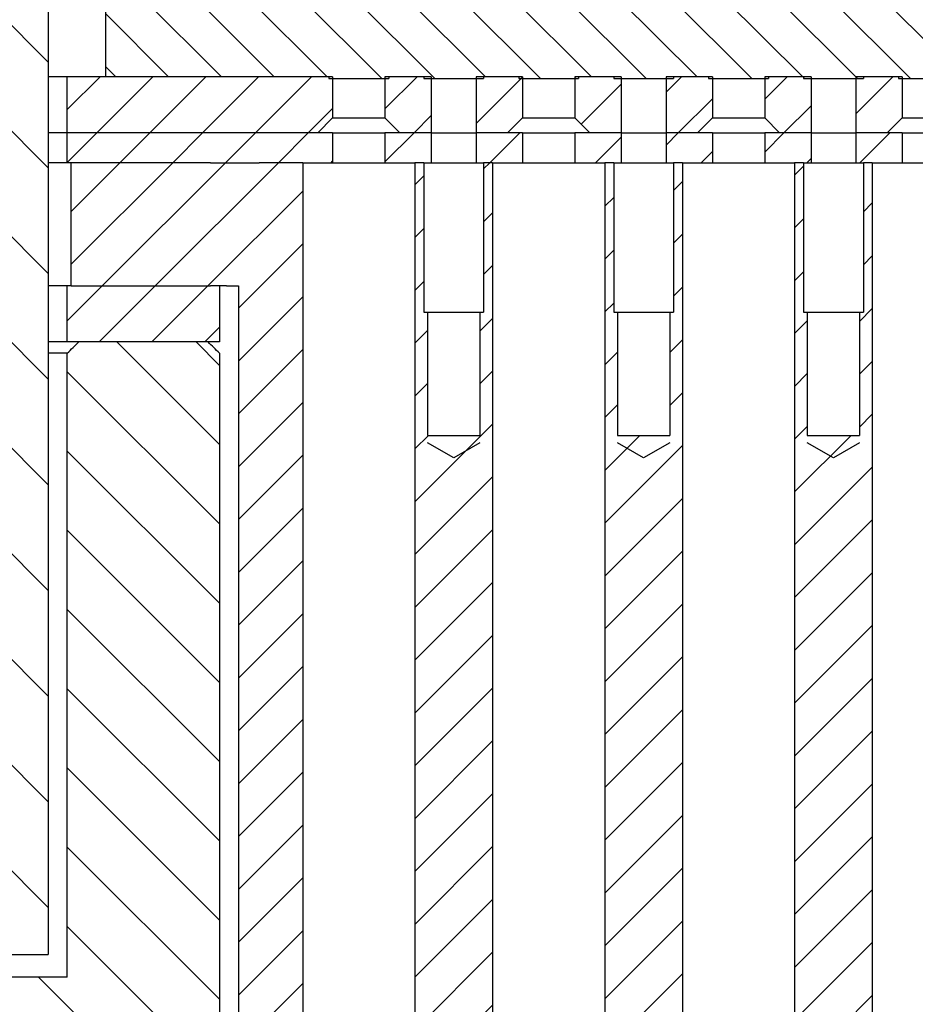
# Model space of a CAD drawing. Extents: x -1763 to 4575, y -3429 to 1051.
# Tile 133 of 193: x 3232 to 3256, y -2489 to -2462. Entities that reach past the tile are written whole.
import ezdxf

# ---------------------------------------------------------------- set-up
doc = ezdxf.new("R2010")
doc.units = 0
doc.linetypes.add('DASHED', pattern=[15, 7, -8])
doc.layers.get('0').update_dxf_attribs({"linetype": 'CONTINUOUS'})
doc.layers.add('1', color=7, linetype='CONTINUOUS')
pattern_1 = [(135, (0, 0), (-1.4142136, -1.4142136), [])]
pattern_2 = [(225, (0, 0), (0.70710678, -0.70710678), [])]

# ---------------------------------------------------------------- blocks, each defined once
blk = doc.blocks.new('Z-STACK', base_point=(-660.966, -2613.082))
at = {"linetype": 'CONTINUOUS'}
h = blk.add_hatch(dxfattribs=at)
h.set_pattern_fill('USER', color=4, scale=2, angle=135, pattern_type=0)
h.set_pattern_definition(pattern_1)
edge = h.paths.add_edge_path()
edge.add_line((3220.446, -2487.268), (3232.712, -2487.268))
edge.add_line((3232.712, -2487.268), (3232.712, -2459.268))
edge.add_spline(control_points=[(3232.712, -2459.268), (3232.627, -2459.185), (3232.457, -2459.018), (3232.287, -2458.852), (3232.202, -2458.768)], knot_values=[0, 0, 0, 0, 0.35694, 0.71388, 0.71388, 0.71388, 0.71388], degree=3, periodic=0)
edge.add_line((3232.202, -2458.768), (3220.959, -2458.768))
edge.add_spline(control_points=[(3220.959, -2458.768), (3220.873, -2458.852), (3220.703, -2459.019), (3220.532, -2459.185), (3220.446, -2459.268)], knot_values=[0, 0, 0, 0, 0.358121, 0.716243, 0.716243, 0.716243, 0.716243], degree=3, periodic=0)
edge.add_line((3220.446, -2459.268), (3220.446, -2487.268))
h = blk.add_hatch(dxfattribs=at)
h.set_pattern_fill('USER', color=3, angle=135, pattern_type=0)
h.set_pattern_definition([(135, (0, 0), (-0.70710678, -0.70710678), [])])
h.paths.add_polyline_path([(3262.982, -2463.768), (3262.459, -2463.768), (3262.263, -2463.768), (3262.261, -2463.768), (3262.141, -2463.768), (3262.141, -2463.818), (3260.541, -2463.818), (3260.541, -2463.768), (3260.467, -2463.768), (3259.601, -2463.768), (3259.601, -2463.818), (3258.001, -2463.818), (3258.001, -2463.768), (3257.07, -2463.768), (3257.061, -2463.768), (3257.061, -2463.818), (3255.461, -2463.818), (3255.461, -2463.768), (3255.274, -2463.768), (3255.078, -2463.768), (3254.521, -2463.768), (3254.521, -2463.818), (3252.921, -2463.818), (3252.921, -2463.768), (3251.981, -2463.768), (3251.981, -2463.818), (3250.381, -2463.818), (3250.381, -2463.768), (3249.886, -2463.768), (3249.69, -2463.768), (3249.441, -2463.768), (3249.441, -2463.818), (3247.841, -2463.818), (3247.841, -2463.768), (3246.901, -2463.768), (3246.901, -2463.818), (3245.301, -2463.818), (3245.301, -2463.768), (3245.066, -2463.768), (3244.684, -2463.768), (3244.498, -2463.768), (3244.361, -2463.768), (3244.361, -2463.818), (3242.761, -2463.818), (3242.761, -2463.768), (3242.702, -2463.768), (3242.506, -2463.768), (3242.237, -2463.768), (3241.855, -2463.768), (3241.821, -2463.768), (3241.821, -2463.818), (3240.221, -2463.818), (3240.221, -2463.768), (3239.874, -2463.768), (3239.492, -2463.768), (3239.281, -2463.768), (3239.11, -2463.768), (3238.914, -2463.768), (3238.645, -2463.768), (3238.285, -2463.768), (3238.263, -2463.768), (3237.882, -2463.768), (3237.681, -2463.768), (3237.5, -2463.768), (3237.407, -2463.768), (3237.314, -2463.768), (3237.118, -2463.768), (3237.053, -2463.768), (3237.045, -2463.768), (3236.741, -2463.768), (3236.663, -2463.768), (3236.282, -2463.768), (3235.9, -2463.768), (3235.78, -2463.768), (3235.518, -2463.768), (3235.322, -2463.768), (3235.141, -2463.768), (3235.053, -2463.768), (3234.671, -2463.768), (3234.24, -2463.768), (3234.24, -2460.268), (3234.494, -2460.268), (3235.311, -2460.268), (3236.661, -2460.268), (3237.561, -2460.268), (3240.911, -2460.268), (3249.311, -2460.268), (3253.561, -2460.268), (3255.451, -2460.268), (3255.451, -2460.218), (3293.291, -2460.218), (3293.291, -2460.268), (3293.291, -2463.768), (3292.621, -2463.768), (3292.368, -2463.768), (3291.021, -2463.768), (3290.081, -2463.768), (3290.081, -2463.818), (3288.481, -2463.818), (3288.481, -2463.768), (3287.541, -2463.768), (3287.541, -2463.818), (3285.941, -2463.818), (3285.941, -2463.768), (3285.001, -2463.768), (3285.001, -2463.818), (3283.401, -2463.818), (3283.401, -2463.768), (3282.461, -2463.768), (3282.461, -2463.818), (3282.161, -2463.818), (3281.161, -2463.818), (3280.861, -2463.818), (3280.861, -2463.768), (3279.921, -2463.768), (3279.921, -2463.818), (3279.621, -2463.818), (3278.621, -2463.818), (3278.321, -2463.818), (3278.321, -2463.768), (3277.381, -2463.768), (3277.381, -2463.818), (3277.081, -2463.818), (3276.081, -2463.818), (3275.781, -2463.818), (3275.781, -2463.768), (3274.841, -2463.768), (3274.841, -2463.818), (3273.241, -2463.818), (3273.241, -2463.768), (3272.301, -2463.768), (3272.301, -2463.818), (3270.701, -2463.818), (3270.701, -2463.768), (3269.761, -2463.768), (3269.761, -2463.818), (3268.161, -2463.818), (3268.161, -2463.768), (3267.221, -2463.768), (3267.221, -2463.818), (3265.621, -2463.818), (3265.621, -2463.768), (3265.332, -2463.768), (3264.877, -2463.768), (3264.681, -2463.768), (3264.681, -2463.818), (3263.081, -2463.818), (3263.081, -2463.768)])
h = blk.add_hatch(dxfattribs=at)
h.set_pattern_fill('USER', color=1, angle=225, pattern_type=0)
h.set_pattern_definition(pattern_2)
h.paths.add_polyline_path([(3240.321, -2464.868), (3239.921, -2465.268), (3239.642, -2465.268), (3239.392, -2465.268), (3238.285, -2465.268), (3237.6, -2465.268), (3237.407, -2465.268), (3237.35, -2465.268), (3237.053, -2465.268), (3236.7, -2465.268), (3236.05, -2465.268), (3235.8, -2465.268), (3234.008, -2465.268), (3233.758, -2465.268), (3233.221, -2465.268), (3233.221, -2463.768), (3233.453, -2463.768), (3233.526, -2463.768), (3233.608, -2463.768), (3233.722, -2463.768), (3233.908, -2463.768), (3234.24, -2463.768), (3234.671, -2463.768), (3235.053, -2463.768), (3235.141, -2463.768), (3235.322, -2463.768), (3235.518, -2463.768), (3235.78, -2463.768), (3235.9, -2463.768), (3236.282, -2463.768), (3236.663, -2463.768), (3236.741, -2463.768), (3237.045, -2463.768), (3237.053, -2463.768), (3237.118, -2463.768), (3237.314, -2463.768), (3237.407, -2463.768), (3237.5, -2463.768), (3237.681, -2463.768), (3237.882, -2463.768), (3238.263, -2463.768), (3238.285, -2463.768), (3238.645, -2463.768), (3238.914, -2463.768), (3239.11, -2463.768), (3239.281, -2463.768), (3239.492, -2463.768), (3239.874, -2463.768), (3240.221, -2463.768), (3240.321, -2463.768)])
h = blk.add_hatch(dxfattribs=at)
h.set_pattern_fill('USER', color=1, angle=225, pattern_type=0)
h.set_pattern_definition(pattern_2)
h.paths.add_polyline_path([(3242.237, -2463.768), (3241.855, -2463.768), (3241.821, -2463.768), (3241.721, -2463.768), (3241.721, -2464.868), (3242.121, -2465.268), (3242.961, -2465.268), (3242.961, -2463.768), (3242.761, -2463.768), (3242.702, -2463.768), (3242.506, -2463.768)])
h = blk.add_hatch(dxfattribs=at)
h.set_pattern_fill('USER', color=1, angle=225, pattern_type=0)
h.set_pattern_definition(pattern_2)
h.paths.add_polyline_path([(3245.401, -2464.868), (3245.001, -2465.268), (3244.784, -2465.268), (3244.534, -2465.268), (3244.161, -2465.268), (3244.161, -2463.768), (3244.361, -2463.768), (3244.498, -2463.768), (3244.684, -2463.768), (3245.066, -2463.768), (3245.301, -2463.768), (3245.401, -2463.768)])
h = blk.add_hatch(dxfattribs=at)
h.set_pattern_fill('USER', color=1, angle=225, pattern_type=0)
h.set_pattern_definition(pattern_2)
h.paths.add_polyline_path([(3246.801, -2464.868), (3247.201, -2465.268), (3247.476, -2465.268), (3248.041, -2465.268), (3248.041, -2463.768), (3247.841, -2463.768), (3246.901, -2463.768), (3246.801, -2463.768)])
h = blk.add_hatch(dxfattribs=at)
h.set_pattern_fill('USER', color=1, angle=225, pattern_type=0)
h.set_pattern_definition(pattern_2)
h.paths.add_polyline_path([(3249.241, -2465.268), (3250.081, -2465.268), (3250.481, -2464.868), (3250.481, -2463.768), (3250.381, -2463.768), (3249.886, -2463.768), (3249.69, -2463.768), (3249.441, -2463.768), (3249.241, -2463.768)])
h = blk.add_hatch(dxfattribs=at)
h.set_pattern_fill('USER', color=1, angle=225, pattern_type=0)
h.set_pattern_definition(pattern_2)
h.paths.add_polyline_path([(3253.121, -2465.268), (3252.281, -2465.268), (3251.881, -2464.868), (3251.881, -2463.768), (3251.981, -2463.768), (3252.921, -2463.768), (3253.121, -2463.768)])
h = blk.add_hatch(dxfattribs=at)
h.set_pattern_fill('USER', color=1, angle=225, pattern_type=0)
h.set_pattern_definition(pattern_2)
h.paths.add_polyline_path([(3255.461, -2463.768), (3255.274, -2463.768), (3255.078, -2463.768), (3254.521, -2463.768), (3254.321, -2463.768), (3254.321, -2465.268), (3255.161, -2465.268), (3255.561, -2464.868), (3255.561, -2463.768)])
h = blk.add_hatch(dxfattribs=at)
h.set_pattern_fill('USER', color=1, angle=225, pattern_type=0)
h.set_pattern_definition(pattern_2)
h.paths.add_polyline_path([(3239.921, -2465.268), (3239.642, -2465.268), (3239.392, -2465.268), (3238.285, -2465.268), (3237.6, -2465.268), (3237.407, -2465.268), (3237.35, -2465.268), (3237.053, -2465.268), (3236.7, -2465.268), (3236.05, -2465.268), (3235.8, -2465.268), (3234.008, -2465.268), (3233.758, -2465.268), (3233.221, -2465.268), (3233.221, -2466.068), (3233.323, -2466.068), (3237.053, -2466.068), (3237.407, -2466.068), (3237.478, -2466.068), (3238.285, -2466.068), (3238.356, -2466.068), (3239.521, -2466.068), (3240.321, -2466.068), (3240.321, -2465.268), (3240.292, -2465.268)])
h = blk.add_hatch(dxfattribs=at)
h.set_pattern_fill('USER', color=1, angle=225, pattern_type=0)
h.set_pattern_definition(pattern_2)
h.paths.add_polyline_path([(3242.961, -2466.068), (3242.761, -2466.068), (3242.521, -2466.068), (3241.721, -2466.068), (3241.721, -2465.268), (3242.121, -2465.268), (3242.961, -2465.268)])
h = blk.add_hatch(dxfattribs=at)
h.set_pattern_fill('USER', color=1, angle=225, pattern_type=0)
h.set_pattern_definition(pattern_2)
h.paths.add_polyline_path([(3244.534, -2465.268), (3244.161, -2465.268), (3244.161, -2466.068), (3244.361, -2466.068), (3244.601, -2466.068), (3245.401, -2466.068), (3245.401, -2465.268), (3245.001, -2465.268), (3244.784, -2465.268)])
h = blk.add_hatch(dxfattribs=at)
h.set_pattern_fill('USER', color=1, angle=225, pattern_type=0)
h.set_pattern_definition(pattern_2)
h.paths.add_polyline_path([(3247.601, -2466.068), (3247.841, -2466.068), (3248.041, -2466.068), (3248.041, -2465.268), (3247.476, -2465.268), (3247.201, -2465.268), (3246.826, -2465.268), (3246.801, -2465.268), (3246.801, -2466.068)])
h = blk.add_hatch(dxfattribs=at)
h.set_pattern_fill('USER', color=1, angle=225, pattern_type=0)
h.set_pattern_definition(pattern_2)
h.paths.add_polyline_path([(3250.081, -2465.268), (3249.241, -2465.268), (3249.241, -2466.068), (3249.441, -2466.068), (3249.681, -2466.068), (3250.481, -2466.068), (3250.481, -2465.268)])
h = blk.add_hatch(dxfattribs=at)
h.set_pattern_fill('USER', color=1, angle=225, pattern_type=0)
h.set_pattern_definition(pattern_2)
h.paths.add_polyline_path([(3253.121, -2466.068), (3252.921, -2466.068), (3252.681, -2466.068), (3251.881, -2466.068), (3251.881, -2465.268), (3252.281, -2465.268), (3253.121, -2465.268)])
h = blk.add_hatch(dxfattribs=at)
h.set_pattern_fill('USER', color=1, angle=225, pattern_type=0)
h.set_pattern_definition(pattern_2)
h.paths.add_polyline_path([(3254.321, -2466.068), (3254.521, -2466.068), (3254.761, -2466.068), (3255.561, -2466.068), (3255.561, -2465.268), (3255.161, -2465.268), (3254.321, -2465.268)])
h = blk.add_hatch(dxfattribs=at)
h.set_pattern_fill('USER', color=1, angle=225, pattern_type=0)
h.set_pattern_definition(pattern_2)
h.paths.add_polyline_path([(3238.285, -2466.068), (3238.356, -2466.068), (3239.521, -2466.068), (3239.521, -2511.768), (3237.801, -2511.768), (3237.801, -2469.368), (3237.727, -2469.368), (3237.478, -2469.368), (3237.35, -2469.368), (3237.293, -2469.368), (3237.053, -2469.368), (3236.312, -2469.368), (3236.05, -2469.368), (3235.78, -2469.368), (3233.758, -2469.368), (3233.323, -2469.368), (3233.323, -2466.068), (3237.053, -2466.068), (3237.407, -2466.068), (3237.478, -2466.068)])
h = blk.add_hatch(dxfattribs=at)
h.set_pattern_fill('USER', color=1, angle=225, pattern_type=0)
h.set_pattern_definition(pattern_2)
h.paths.add_polyline_path([(3242.861, -2470.068), (3242.861, -2473.368), (3244.261, -2473.368), (3244.261, -2470.068), (3244.361, -2470.068), (3244.361, -2466.068), (3244.601, -2466.068), (3244.601, -2511.768), (3244.361, -2511.768), (3244.361, -2507.768), (3244.261, -2507.768), (3244.261, -2503.768), (3242.861, -2503.768), (3242.861, -2507.768), (3242.761, -2507.768), (3242.761, -2511.768), (3242.521, -2511.768), (3242.521, -2466.068), (3242.761, -2466.068), (3242.761, -2470.068)])
h = blk.add_hatch(dxfattribs=at)
h.set_pattern_fill('USER', color=1, angle=225, pattern_type=0)
h.set_pattern_definition(pattern_2)
h.paths.add_polyline_path([(3249.681, -2511.768), (3249.681, -2466.068), (3249.441, -2466.068), (3249.441, -2470.068), (3249.341, -2470.068), (3249.341, -2473.368), (3247.941, -2473.368), (3247.941, -2470.068), (3247.841, -2470.068), (3247.841, -2466.068), (3247.601, -2466.068), (3247.601, -2511.768), (3247.841, -2511.768), (3247.841, -2507.768), (3247.941, -2507.768), (3247.941, -2503.768), (3249.341, -2503.768), (3249.341, -2507.768), (3249.441, -2507.768), (3249.441, -2511.768)])
h = blk.add_hatch(dxfattribs=at)
h.set_pattern_fill('USER', color=1, angle=225, pattern_type=0)
h.set_pattern_definition(pattern_2)
h.paths.add_polyline_path([(3254.421, -2503.768), (3254.421, -2507.768), (3254.521, -2507.768), (3254.521, -2511.768), (3254.761, -2511.768), (3254.761, -2466.068), (3254.521, -2466.068), (3254.521, -2470.068), (3254.421, -2470.068), (3254.421, -2473.368), (3253.021, -2473.368), (3253.021, -2470.068), (3252.921, -2470.068), (3252.921, -2466.068), (3252.681, -2466.068), (3252.681, -2511.768), (3252.921, -2511.768), (3252.921, -2507.768), (3253.021, -2507.768), (3253.021, -2503.768)])
h = blk.add_hatch(dxfattribs=at)
h.set_pattern_fill('USER', color=1, angle=225, pattern_type=0)
h.set_pattern_definition(pattern_2)
h.paths.add_polyline_path([(3236.987, -2470.868), (3236.312, -2470.868), (3236.05, -2470.868), (3235.78, -2470.868), (3233.758, -2470.868), (3233.527, -2470.868), (3233.221, -2470.868), (3233.221, -2469.368), (3233.323, -2469.368), (3233.758, -2469.368), (3235.78, -2469.368), (3236.05, -2469.368), (3236.312, -2469.368), (3237.053, -2469.368), (3237.293, -2469.368), (3237.293, -2470.868)])
h = blk.add_hatch(dxfattribs=at)
h.set_pattern_fill('USER', color=4, scale=1.5, angle=135, pattern_type=0)
h.set_pattern_definition([(135, (0, 0), (-1.06066017, -1.06066017), [])])
edge = h.paths.add_edge_path()
edge.add_line((3236.987, -2470.868), (3236.312, -2470.868))
edge.add_line((3236.312, -2470.868), (3236.05, -2470.868))
edge.add_line((3236.05, -2470.868), (3235.78, -2470.868))
edge.add_line((3235.78, -2470.868), (3233.758, -2470.868))
edge.add_line((3233.758, -2470.868), (3233.527, -2470.868))
edge.add_spline(control_points=[(3233.527, -2470.868), (3233.476, -2470.918), (3233.374, -2471.018), (3233.272, -2471.118), (3233.221, -2471.168)], knot_values=[0, 0, 0, 0, 0.214121, 0.428241, 0.428241, 0.428241, 0.428241], degree=3, periodic=0)
edge.add_line((3233.221, -2471.168), (3233.221, -2487.868))
edge.add_line((3233.221, -2487.868), (3220.754, -2487.868))
edge.add_spline(control_points=[(3220.754, -2487.868), (3220.703, -2487.918), (3220.6, -2488.018), (3220.497, -2488.118), (3220.446, -2488.168)], knot_values=[0, 0, 0, 0, 0.214881, 0.429761, 0.429761, 0.429761, 0.429761], degree=3, periodic=0)
edge.add_line((3220.446, -2488.168), (3220.446, -2491.568))
edge.add_spline(control_points=[(3220.446, -2491.568), (3220.497, -2491.618), (3220.6, -2491.718), (3220.703, -2491.818), (3220.754, -2491.868)], knot_values=[0, 0, 0, 0, 0.214881, 0.429761, 0.429761, 0.429761, 0.429761], degree=3, periodic=0)
edge.add_line((3220.754, -2491.868), (3234.24, -2491.868))
edge.add_line((3234.24, -2491.868), (3234.24, -2500.568))
edge.add_spline(control_points=[(3234.24, -2500.568), (3234.291, -2500.618), (3234.392, -2500.718), (3234.494, -2500.818), (3234.545, -2500.868)], knot_values=[0, 0, 0, 0, 0.214074, 0.428148, 0.428148, 0.428148, 0.428148], degree=3, periodic=0)
edge.add_line((3234.545, -2500.868), (3236.987, -2500.868))
edge.add_spline(control_points=[(3236.987, -2500.868), (3237.038, -2500.818), (3237.14, -2500.718), (3237.242, -2500.618), (3237.293, -2500.568)], knot_values=[0, 0, 0, 0, 0.213956, 0.427912, 0.427912, 0.427912, 0.427912], degree=3, periodic=0)
edge.add_line((3237.293, -2500.568), (3237.293, -2471.168))
edge.add_spline(control_points=[(3237.293, -2471.168), (3237.242, -2471.118), (3237.14, -2471.018), (3237.038, -2470.918), (3236.987, -2470.868)], knot_values=[0, 0, 0, 0, 0.213956, 0.427912, 0.427912, 0.427912, 0.427912], degree=3, periodic=0)
at = {"layer": '1', "linetype": 'CONTINUOUS'}
h = blk.add_hatch(dxfattribs=at)
h.set_pattern_fill('USER', color=4, scale=2, angle=135, pattern_type=0)
h.set_pattern_definition(pattern_1)
h.paths.add_polyline_path([(3232.712, -2487.068), (3232.712, -2459.068), (3232.202, -2458.568), (3220.959, -2458.568), (3220.446, -2459.068), (3220.446, -2487.068)])
at = {"color": 4, "linetype": 'CONTINUOUS'}
for p, q in [((3232.712, -2459.268), (3232.712, -2487.268)), ((3233.758, -2470.868), (3233.527, -2470.868)), ((3235.78, -2470.868), (3233.758, -2470.868)), ((3236.05, -2470.868), (3235.78, -2470.868)), ((3236.312, -2470.868), (3236.05, -2470.868)), ((3236.987, -2470.868), (3236.312, -2470.868)), ((3233.221, -2471.168), (3232.712, -2471.168)), ((3233.221, -2487.868), (3233.221, -2471.168)), ((3237.293, -2471.168), (3237.293, -2500.568)), ((3220.446, -2487.268), (3232.712, -2487.268)), ((3233.221, -2487.868), (3220.754, -2487.868))]:
    blk.add_line(p, q, dxfattribs=at)
at = {"color": 3, "linetype": 'CONTINUOUS'}
for p, q in [((3234.24, -2460.268), (3234.24, -2463.768)), ((3233.071, -2463.768), (3232.712, -2463.768)), ((3233.221, -2463.768), (3233.071, -2463.768)), ((3233.453, -2463.768), (3233.221, -2463.768)), ((3233.526, -2463.768), (3233.453, -2463.768)), ((3233.608, -2463.768), (3233.526, -2463.768)), ((3233.722, -2463.768), (3233.608, -2463.768)), ((3233.908, -2463.768), (3233.722, -2463.768)), ((3234.24, -2463.768), (3233.908, -2463.768)), ((3234.671, -2463.768), (3234.24, -2463.768)), ((3234.671, -2463.768), (3234.24, -2463.768)), ((3235.053, -2463.768), (3234.671, -2463.768)), ((3235.053, -2463.768), (3234.671, -2463.768)), ((3235.141, -2463.768), (3235.053, -2463.768)), ((3235.141, -2463.768), (3235.053, -2463.768)), ((3235.322, -2463.768), (3235.141, -2463.768)), ((3235.322, -2463.768), (3235.141, -2463.768)), ((3235.518, -2463.768), (3235.322, -2463.768)), ((3235.518, -2463.768), (3235.322, -2463.768)), ((3235.78, -2463.768), (3235.518, -2463.768)), ((3235.78, -2463.768), (3235.518, -2463.768)), ((3235.9, -2463.768), (3235.78, -2463.768)), ((3235.9, -2463.768), (3235.78, -2463.768)), ((3236.282, -2463.768), (3235.9, -2463.768)), ((3236.282, -2463.768), (3235.9, -2463.768)), ((3236.663, -2463.768), (3236.282, -2463.768)), ((3236.663, -2463.768), (3236.282, -2463.768)), ((3236.741, -2463.768), (3236.663, -2463.768)), ((3236.741, -2463.768), (3236.663, -2463.768)), ((3237.045, -2463.768), (3236.741, -2463.768)), ((3237.045, -2463.768), (3236.741, -2463.768)), ((3237.053, -2463.768), (3237.045, -2463.768)), ((3237.053, -2463.768), (3237.045, -2463.768)), ((3237.118, -2463.768), (3237.053, -2463.768)), ((3237.118, -2463.768), (3237.053, -2463.768)), ((3237.314, -2463.768), (3237.118, -2463.768)), ((3237.314, -2463.768), (3237.118, -2463.768)), ((3237.407, -2463.768), (3237.314, -2463.768)), ((3237.407, -2463.768), (3237.314, -2463.768)), ((3237.5, -2463.768), (3237.407, -2463.768)), ((3237.5, -2463.768), (3237.407, -2463.768)), ((3237.681, -2463.768), (3237.5, -2463.768)), ((3237.681, -2463.768), (3237.5, -2463.768)), ((3237.882, -2463.768), (3237.681, -2463.768)), ((3237.882, -2463.768), (3237.681, -2463.768)), ((3238.263, -2463.768), (3237.882, -2463.768)), ((3238.263, -2463.768), (3237.882, -2463.768)), ((3238.285, -2463.768), (3238.263, -2463.768)), ((3238.285, -2463.768), (3238.263, -2463.768)), ((3238.645, -2463.768), (3238.285, -2463.768)), ((3238.645, -2463.768), (3238.285, -2463.768)), ((3238.914, -2463.768), (3238.645, -2463.768)), ((3238.914, -2463.768), (3238.645, -2463.768)), ((3239.11, -2463.768), (3238.914, -2463.768)), ((3239.11, -2463.768), (3238.914, -2463.768)), ((3239.281, -2463.768), (3239.11, -2463.768)), ((3239.281, -2463.768), (3239.11, -2463.768)), ((3239.492, -2463.768), (3239.281, -2463.768)), ((3239.492, -2463.768), (3239.281, -2463.768)), ((3239.874, -2463.768), (3239.492, -2463.768)), ((3239.874, -2463.768), (3239.492, -2463.768)), ((3240.221, -2463.768), (3239.874, -2463.768)), ((3240.221, -2463.768), (3239.874, -2463.768)), ((3240.221, -2463.768), (3240.221, -2463.818)), ((3240.321, -2463.768), (3240.221, -2463.768)), ((3240.221, -2463.818), (3241.821, -2463.818)), ((3241.821, -2463.768), (3241.721, -2463.768)), ((3241.855, -2463.768), (3241.821, -2463.768)), ((3241.821, -2463.768), (3241.821, -2463.818)), ((3241.855, -2463.768), (3241.821, -2463.768)), ((3242.237, -2463.768), (3241.855, -2463.768)), ((3242.237, -2463.768), (3241.855, -2463.768)), ((3242.506, -2463.768), (3242.237, -2463.768)), ((3242.506, -2463.768), (3242.237, -2463.768)), ((3242.702, -2463.768), (3242.506, -2463.768)), ((3242.702, -2463.768), (3242.506, -2463.768)), ((3242.761, -2463.768), (3242.702, -2463.768)), ((3242.761, -2463.768), (3242.702, -2463.768)), ((3242.761, -2463.768), (3242.761, -2463.818)), ((3242.961, -2463.768), (3242.761, -2463.768)), ((3242.761, -2463.818), (3244.361, -2463.818)), ((3244.361, -2463.768), (3244.161, -2463.768)), ((3244.498, -2463.768), (3244.361, -2463.768)), ((3244.361, -2463.768), (3244.361, -2463.818)), ((3244.498, -2463.768), (3244.361, -2463.768)), ((3244.684, -2463.768), (3244.498, -2463.768)), ((3244.684, -2463.768), (3244.498, -2463.768)), ((3245.066, -2463.768), (3244.684, -2463.768)), ((3245.066, -2463.768), (3244.684, -2463.768)), ((3245.301, -2463.768), (3245.066, -2463.768)), ((3245.301, -2463.768), (3245.066, -2463.768)), ((3245.301, -2463.768), (3245.301, -2463.818)), ((3245.401, -2463.768), (3245.301, -2463.768)), ((3245.301, -2463.818), (3246.901, -2463.818)), ((3246.901, -2463.768), (3246.801, -2463.768)), ((3246.901, -2463.768), (3246.901, -2463.818)), ((3247.841, -2463.768), (3246.901, -2463.768)), ((3247.841, -2463.768), (3246.901, -2463.768)), ((3247.841, -2463.768), (3247.841, -2463.818)), ((3248.041, -2463.768), (3247.841, -2463.768)), ((3247.841, -2463.818), (3249.441, -2463.818)), ((3249.441, -2463.768), (3249.241, -2463.768)), ((3249.69, -2463.768), (3249.441, -2463.768)), ((3249.441, -2463.768), (3249.441, -2463.818)), ((3249.69, -2463.768), (3249.441, -2463.768)), ((3249.886, -2463.768), (3249.69, -2463.768)), ((3249.886, -2463.768), (3249.69, -2463.768)), ((3250.381, -2463.768), (3249.886, -2463.768)), ((3250.381, -2463.768), (3249.886, -2463.768)), ((3250.381, -2463.768), (3250.381, -2463.818)), ((3250.481, -2463.768), (3250.381, -2463.768)), ((3250.381, -2463.818), (3251.981, -2463.818)), ((3251.981, -2463.768), (3251.881, -2463.768)), ((3252.921, -2463.768), (3251.981, -2463.768)), ((3251.981, -2463.768), (3251.981, -2463.818)), ((3252.921, -2463.768), (3251.981, -2463.768)), ((3252.921, -2463.768), (3252.921, -2463.818)), ((3253.121, -2463.768), (3252.921, -2463.768)), ((3252.921, -2463.818), (3254.521, -2463.818)), ((3254.521, -2463.768), (3254.321, -2463.768)), ((3255.078, -2463.768), (3254.521, -2463.768)), ((3254.521, -2463.768), (3254.521, -2463.818)), ((3255.078, -2463.768), (3254.521, -2463.768)), ((3255.274, -2463.768), (3255.078, -2463.768)), ((3255.274, -2463.768), (3255.078, -2463.768)), ((3255.461, -2463.768), (3255.274, -2463.768)), ((3255.461, -2463.768), (3255.274, -2463.768)), ((3255.461, -2463.768), (3255.461, -2463.818)), ((3255.561, -2463.768), (3255.461, -2463.768)), ((3255.461, -2463.818), (3257.061, -2463.818))]:
    blk.add_line(p, q, dxfattribs=at)
at = {"color": 7, "linetype": 'DASHED'}
for p, q in [((3233.071, -2463.768), (3232.712, -2463.768)), ((3233.221, -2463.768), (3233.071, -2463.768)), ((3233.453, -2463.768), (3233.221, -2463.768)), ((3233.526, -2463.768), (3233.453, -2463.768)), ((3233.608, -2463.768), (3233.526, -2463.768)), ((3233.722, -2463.768), (3233.608, -2463.768)), ((3233.908, -2463.768), (3233.722, -2463.768)), ((3234.24, -2463.768), (3233.908, -2463.768)), ((3234.671, -2463.768), (3234.24, -2463.768)), ((3235.053, -2463.768), (3234.671, -2463.768)), ((3235.141, -2463.768), (3235.053, -2463.768)), ((3235.322, -2463.768), (3235.141, -2463.768)), ((3235.518, -2463.768), (3235.322, -2463.768)), ((3235.78, -2463.768), (3235.518, -2463.768)), ((3240.321, -2464.868), (3240.355, -2464.868)), ((3240.355, -2464.868), (3240.61, -2464.868)), ((3240.61, -2464.868), (3240.674, -2464.868)), ((3240.674, -2464.868), (3240.737, -2464.868)), ((3240.737, -2464.868), (3240.942, -2464.868)), ((3233.108, -2465.268), (3232.712, -2465.268)), ((3233.221, -2465.268), (3233.108, -2465.268)), ((3233.758, -2465.268), (3233.221, -2465.268)), ((3234.008, -2465.268), (3233.758, -2465.268)), ((3236.05, -2465.268), (3235.8, -2465.268)), ((3236.7, -2465.268), (3236.05, -2465.268)), ((3237.053, -2465.268), (3236.7, -2465.268)), ((3237.35, -2465.268), (3237.053, -2465.268)), ((3237.407, -2465.268), (3237.35, -2465.268)), ((3237.6, -2465.268), (3237.407, -2465.268)), ((3239.642, -2465.268), (3239.392, -2465.268)), ((3239.921, -2465.268), (3239.642, -2465.268)), ((3240.292, -2465.268), (3239.921, -2465.268)), ((3240.292, -2465.268), (3239.921, -2465.268)), ((3240.321, -2465.268), (3240.292, -2465.268)), ((3240.321, -2465.268), (3240.292, -2465.268)), ((3240.321, -2465.268), (3240.942, -2465.268)), ((3240.321, -2465.268), (3240.942, -2465.268)), ((3240.942, -2465.268), (3241.021, -2465.268)), ((3240.942, -2465.268), (3241.021, -2465.268)), ((3241.021, -2465.268), (3241.192, -2465.268)), ((3241.021, -2465.268), (3241.192, -2465.268)), ((3241.192, -2465.268), (3241.721, -2465.268)), ((3242.121, -2465.268), (3241.721, -2465.268)), ((3242.984, -2465.268), (3243.234, -2465.268)), ((3243.234, -2465.268), (3243.561, -2465.268)), ((3243.561, -2465.268), (3243.884, -2465.268)), ((3243.884, -2465.268), (3244.161, -2465.268)), ((3244.534, -2465.268), (3244.161, -2465.268)), ((3244.784, -2465.268), (3244.534, -2465.268)), ((3245.401, -2465.268), (3245.001, -2465.268)), ((3245.401, -2465.268), (3246.101, -2465.268)), ((3246.101, -2465.268), (3246.576, -2465.268)), ((3246.576, -2465.268), (3246.801, -2465.268)), ((3246.576, -2465.268), (3246.801, -2465.268)), ((3246.826, -2465.268), (3246.801, -2465.268)), ((3246.826, -2465.268), (3246.801, -2465.268)), ((3247.201, -2465.268), (3246.826, -2465.268)), ((3247.201, -2465.268), (3246.826, -2465.268)), ((3247.476, -2465.268), (3247.201, -2465.268)), ((3248.041, -2465.268), (3247.476, -2465.268)), ((3248.041, -2465.268), (3248.126, -2465.268)), ((3248.126, -2465.268), (3248.376, -2465.268)), ((3250.481, -2465.268), (3250.081, -2465.268)), ((3250.481, -2465.268), (3251.181, -2465.268)), ((3251.181, -2465.268), (3251.881, -2465.268)), ((3252.281, -2465.268), (3251.881, -2465.268)), ((3255.561, -2465.268), (3255.161, -2465.268)), ((3255.561, -2465.268), (3256.261, -2465.268)), ((3233.221, -2466.068), (3232.712, -2466.068)), ((3233.323, -2466.068), (3233.221, -2466.068)), ((3239.521, -2466.068), (3240.321, -2466.068)), ((3240.321, -2466.068), (3241.021, -2466.068)), ((3241.021, -2466.068), (3241.721, -2466.068)), ((3241.721, -2466.068), (3242.521, -2466.068)), ((3242.761, -2466.068), (3242.961, -2466.068)), ((3242.961, -2466.068), (3243.561, -2466.068)), ((3243.561, -2466.068), (3244.161, -2466.068)), ((3244.161, -2466.068), (3244.361, -2466.068)), ((3244.601, -2466.068), (3245.401, -2466.068)), ((3245.401, -2466.068), (3246.101, -2466.068)), ((3246.101, -2466.068), (3246.801, -2466.068)), ((3246.801, -2466.068), (3247.601, -2466.068)), ((3247.841, -2466.068), (3248.041, -2466.068)), ((3248.041, -2466.068), (3248.641, -2466.068)), ((3248.641, -2466.068), (3249.241, -2466.068)), ((3249.241, -2466.068), (3249.441, -2466.068)), ((3249.681, -2466.068), (3250.481, -2466.068)), ((3250.481, -2466.068), (3251.181, -2466.068)), ((3251.181, -2466.068), (3251.881, -2466.068)), ((3251.881, -2466.068), (3252.681, -2466.068)), ((3252.921, -2466.068), (3253.121, -2466.068)), ((3253.121, -2466.068), (3253.721, -2466.068)), ((3253.721, -2466.068), (3254.321, -2466.068)), ((3254.321, -2466.068), (3254.521, -2466.068)), ((3254.761, -2466.068), (3255.561, -2466.068)), ((3255.561, -2466.068), (3256.261, -2466.068)), ((3233.221, -2469.368), (3232.712, -2469.368)), ((3233.221, -2469.368), (3232.712, -2469.368)), ((3233.323, -2469.368), (3233.221, -2469.368)), ((3233.323, -2469.368), (3233.221, -2469.368)), ((3233.323, -2469.368), (3233.758, -2469.368)), ((3233.758, -2469.368), (3235.78, -2469.368)), ((3235.78, -2469.368), (3236.05, -2469.368)), ((3236.05, -2469.368), (3236.312, -2469.368)), ((3236.312, -2469.368), (3237.053, -2469.368)), ((3237.293, -2469.368), (3237.053, -2469.368)), ((3237.35, -2469.368), (3237.293, -2469.368)), ((3237.478, -2469.368), (3237.35, -2469.368)), ((3237.478, -2469.368), (3237.727, -2469.368)), ((3237.727, -2469.368), (3237.801, -2469.368)), ((3233.205, -2470.868), (3232.712, -2470.868)), ((3233.221, -2470.868), (3233.205, -2470.868)), ((3233.527, -2470.868), (3233.221, -2470.868)), ((3233.758, -2470.868), (3233.527, -2470.868)), ((3235.78, -2470.868), (3233.758, -2470.868)), ((3236.05, -2470.868), (3235.78, -2470.868)), ((3236.312, -2470.868), (3236.05, -2470.868)), ((3236.987, -2470.868), (3236.312, -2470.868)), ((3237.293, -2470.868), (3236.987, -2470.868))]:
    blk.add_line(p, q, dxfattribs=at)
at = {"color": 3, "linetype": 'DASHED'}
for p, q in [((3233.071, -2463.768), (3232.712, -2463.768)), ((3233.221, -2463.768), (3233.071, -2463.768)), ((3233.453, -2463.768), (3233.221, -2463.768)), ((3233.526, -2463.768), (3233.453, -2463.768)), ((3233.608, -2463.768), (3233.526, -2463.768)), ((3233.722, -2463.768), (3233.608, -2463.768)), ((3233.908, -2463.768), (3233.722, -2463.768)), ((3234.24, -2463.768), (3233.908, -2463.768))]:
    blk.add_line(p, q, dxfattribs=at)
at = {"color": 7, "linetype": 'CONTINUOUS'}
for p, q in [((3233.221, -2465.268), (3233.221, -2463.768)), ((3240.321, -2463.768), (3240.321, -2464.868)), ((3241.721, -2463.768), (3241.721, -2464.868)), ((3242.961, -2463.768), (3242.961, -2465.268)), ((3244.161, -2463.768), (3244.161, -2465.268)), ((3245.401, -2463.768), (3245.401, -2464.868)), ((3246.801, -2463.768), (3246.801, -2464.868)), ((3248.041, -2463.768), (3248.041, -2465.268)), ((3249.241, -2463.768), (3249.241, -2465.268)), ((3250.481, -2463.768), (3250.481, -2464.868)), ((3251.881, -2463.768), (3251.881, -2464.868)), ((3253.121, -2463.768), (3253.121, -2465.268)), ((3254.321, -2463.768), (3254.321, -2465.268)), ((3255.561, -2463.768), (3255.561, -2464.868)), ((3240.321, -2464.868), (3239.921, -2465.268)), ((3240.321, -2464.868), (3240.355, -2464.868)), ((3240.355, -2464.868), (3240.61, -2464.868)), ((3240.61, -2464.868), (3240.674, -2464.868)), ((3240.674, -2464.868), (3240.737, -2464.868)), ((3240.737, -2464.868), (3240.942, -2464.868)), ((3240.942, -2464.868), (3241.021, -2464.868)), ((3241.021, -2464.868), (3241.721, -2464.868)), ((3241.721, -2464.868), (3242.121, -2465.268)), ((3245.401, -2464.868), (3245.001, -2465.268)), ((3245.401, -2464.868), (3246.101, -2464.868)), ((3246.101, -2464.868), (3246.801, -2464.868)), ((3246.801, -2464.868), (3247.201, -2465.268)), ((3250.481, -2464.868), (3250.081, -2465.268)), ((3250.481, -2464.868), (3251.181, -2464.868)), ((3251.181, -2464.868), (3251.881, -2464.868)), ((3251.881, -2464.868), (3252.281, -2465.268)), ((3255.561, -2464.868), (3255.161, -2465.268)), ((3255.561, -2464.868), (3256.261, -2464.868)), ((3233.108, -2465.268), (3232.712, -2465.268)), ((3233.108, -2465.268), (3232.712, -2465.268)), ((3233.221, -2465.268), (3233.108, -2465.268)), ((3233.221, -2465.268), (3233.108, -2465.268)), ((3233.758, -2465.268), (3233.221, -2465.268)), ((3233.221, -2466.068), (3233.221, -2465.268)), ((3233.758, -2465.268), (3233.221, -2465.268)), ((3234.008, -2465.268), (3233.758, -2465.268)), ((3234.008, -2465.268), (3233.758, -2465.268)), ((3235.8, -2465.268), (3234.008, -2465.268)), ((3235.8, -2465.268), (3234.008, -2465.268)), ((3236.05, -2465.268), (3235.8, -2465.268)), ((3236.05, -2465.268), (3235.8, -2465.268)), ((3236.7, -2465.268), (3236.05, -2465.268)), ((3236.7, -2465.268), (3236.05, -2465.268)), ((3237.053, -2465.268), (3236.7, -2465.268)), ((3237.053, -2465.268), (3236.7, -2465.268)), ((3237.35, -2465.268), (3237.053, -2465.268)), ((3237.35, -2465.268), (3237.053, -2465.268)), ((3237.407, -2465.268), (3237.35, -2465.268)), ((3237.407, -2465.268), (3237.35, -2465.268)), ((3237.6, -2465.268), (3237.407, -2465.268)), ((3237.6, -2465.268), (3237.407, -2465.268)), ((3238.285, -2465.268), (3237.6, -2465.268)), ((3238.285, -2465.268), (3237.6, -2465.268)), ((3239.392, -2465.268), (3238.285, -2465.268)), ((3239.392, -2465.268), (3238.285, -2465.268)), ((3239.642, -2465.268), (3239.392, -2465.268)), ((3239.642, -2465.268), (3239.392, -2465.268)), ((3239.921, -2465.268), (3239.642, -2465.268)), ((3239.921, -2465.268), (3239.642, -2465.268)), ((3240.292, -2465.268), (3239.921, -2465.268)), ((3240.321, -2465.268), (3240.292, -2465.268)), ((3240.321, -2465.268), (3240.321, -2466.068)), ((3240.321, -2465.268), (3240.942, -2465.268)), ((3240.942, -2465.268), (3241.021, -2465.268)), ((3241.021, -2465.268), (3241.192, -2465.268)), ((3241.192, -2465.268), (3241.721, -2465.268)), ((3242.121, -2465.268), (3241.721, -2465.268)), ((3241.721, -2465.268), (3241.721, -2466.068)), ((3242.961, -2465.268), (3242.121, -2465.268)), ((3242.961, -2465.268), (3242.121, -2465.268)), ((3242.961, -2465.268), (3242.984, -2465.268)), ((3242.961, -2465.268), (3242.961, -2466.068)), ((3242.961, -2465.268), (3242.984, -2465.268)), ((3242.984, -2465.268), (3243.234, -2465.268)), ((3242.984, -2465.268), (3243.234, -2465.268)), ((3243.234, -2465.268), (3243.561, -2465.268)), ((3243.234, -2465.268), (3243.561, -2465.268)), ((3243.561, -2465.268), (3243.884, -2465.268)), ((3243.561, -2465.268), (3243.884, -2465.268)), ((3243.884, -2465.268), (3244.161, -2465.268)), ((3243.884, -2465.268), (3244.161, -2465.268)), ((3244.534, -2465.268), (3244.161, -2465.268)), ((3244.161, -2465.268), (3244.161, -2466.068)), ((3244.534, -2465.268), (3244.161, -2465.268)), ((3244.784, -2465.268), (3244.534, -2465.268)), ((3244.784, -2465.268), (3244.534, -2465.268)), ((3245.001, -2465.268), (3244.784, -2465.268)), ((3245.001, -2465.268), (3244.784, -2465.268)), ((3245.401, -2465.268), (3245.001, -2465.268)), ((3245.401, -2465.268), (3245.401, -2466.068)), ((3245.401, -2465.268), (3246.101, -2465.268)), ((3246.101, -2465.268), (3246.576, -2465.268)), ((3246.576, -2465.268), (3246.801, -2465.268)), ((3246.801, -2465.268), (3246.801, -2466.068)), ((3246.826, -2465.268), (3246.801, -2465.268)), ((3247.201, -2465.268), (3246.826, -2465.268)), ((3247.476, -2465.268), (3247.201, -2465.268)), ((3247.476, -2465.268), (3247.201, -2465.268)), ((3248.041, -2465.268), (3247.476, -2465.268)), ((3248.041, -2465.268), (3247.476, -2465.268)), ((3248.041, -2465.268), (3248.126, -2465.268)), ((3248.041, -2465.268), (3248.041, -2466.068)), ((3248.041, -2465.268), (3248.126, -2465.268)), ((3248.126, -2465.268), (3248.376, -2465.268)), ((3248.126, -2465.268), (3248.376, -2465.268)), ((3248.376, -2465.268), (3248.641, -2465.268)), ((3248.376, -2465.268), (3248.641, -2465.268)), ((3248.641, -2465.268), (3249.241, -2465.268)), ((3248.641, -2465.268), (3249.241, -2465.268)), ((3250.081, -2465.268), (3249.241, -2465.268)), ((3249.241, -2465.268), (3249.241, -2466.068)), ((3250.081, -2465.268), (3249.241, -2465.268)), ((3250.481, -2465.268), (3250.081, -2465.268)), ((3250.481, -2465.268), (3250.481, -2466.068)), ((3250.481, -2465.268), (3251.181, -2465.268)), ((3251.181, -2465.268), (3251.881, -2465.268)), ((3251.881, -2465.268), (3251.881, -2466.068)), ((3252.281, -2465.268), (3251.881, -2465.268)), ((3253.121, -2465.268), (3252.281, -2465.268)), ((3253.121, -2465.268), (3252.281, -2465.268)), ((3253.121, -2465.268), (3253.721, -2465.268)), ((3253.121, -2465.268), (3253.721, -2465.268)), ((3253.121, -2465.268), (3253.121, -2466.068)), ((3253.721, -2465.268), (3254.321, -2465.268)), ((3253.721, -2465.268), (3254.321, -2465.268)), ((3255.161, -2465.268), (3254.321, -2465.268)), ((3255.161, -2465.268), (3254.321, -2465.268)), ((3254.321, -2465.268), (3254.321, -2466.068)), ((3255.561, -2465.268), (3255.161, -2465.268)), ((3255.561, -2465.268), (3255.561, -2466.068)), ((3255.561, -2465.268), (3256.261, -2465.268)), ((3233.221, -2466.068), (3232.712, -2466.068)), ((3233.323, -2466.068), (3233.221, -2466.068)), ((3237.053, -2466.068), (3233.323, -2466.068)), ((3233.323, -2469.368), (3233.323, -2466.068)), ((3237.053, -2466.068), (3233.323, -2466.068)), ((3237.053, -2466.068), (3237.407, -2466.068)), ((3237.053, -2466.068), (3237.407, -2466.068)), ((3237.407, -2466.068), (3237.478, -2466.068)), ((3237.407, -2466.068), (3237.478, -2466.068)), ((3237.478, -2466.068), (3238.285, -2466.068)), ((3237.478, -2466.068), (3238.285, -2466.068)), ((3238.285, -2466.068), (3238.356, -2466.068)), ((3238.285, -2466.068), (3238.356, -2466.068)), ((3239.521, -2466.068), (3238.356, -2466.068)), ((3239.521, -2466.068), (3238.356, -2466.068)), ((3239.521, -2466.068), (3240.321, -2466.068)), ((3239.521, -2466.068), (3239.521, -2511.768)), ((3240.321, -2466.068), (3241.021, -2466.068)), ((3241.021, -2466.068), (3241.721, -2466.068)), ((3241.721, -2466.068), (3242.521, -2466.068)), ((3242.761, -2466.068), (3242.521, -2466.068)), ((3242.521, -2466.068), (3242.521, -2511.768)), ((3242.761, -2466.068), (3242.521, -2466.068)), ((3242.761, -2466.068), (3242.961, -2466.068)), ((3242.761, -2466.068), (3242.761, -2470.068)), ((3242.961, -2466.068), (3243.561, -2466.068)), ((3243.561, -2466.068), (3244.161, -2466.068)), ((3244.161, -2466.068), (3244.361, -2466.068)), ((3244.601, -2466.068), (3244.361, -2466.068)), ((3244.601, -2466.068), (3244.361, -2466.068)), ((3244.361, -2466.068), (3244.361, -2470.068)), ((3244.601, -2466.068), (3245.401, -2466.068)), ((3244.601, -2466.068), (3244.601, -2511.768)), ((3245.401, -2466.068), (3246.101, -2466.068)), ((3246.101, -2466.068), (3246.801, -2466.068)), ((3246.801, -2466.068), (3247.601, -2466.068)), ((3247.841, -2466.068), (3247.601, -2466.068)), ((3247.601, -2466.068), (3247.601, -2511.768)), ((3247.841, -2466.068), (3247.601, -2466.068)), ((3247.841, -2466.068), (3248.041, -2466.068)), ((3247.841, -2466.068), (3247.841, -2470.068)), ((3248.041, -2466.068), (3248.641, -2466.068)), ((3248.641, -2466.068), (3249.241, -2466.068)), ((3249.241, -2466.068), (3249.441, -2466.068)), ((3249.681, -2466.068), (3249.441, -2466.068)), ((3249.681, -2466.068), (3249.441, -2466.068)), ((3249.441, -2466.068), (3249.441, -2470.068)), ((3249.681, -2466.068), (3250.481, -2466.068)), ((3249.681, -2466.068), (3249.681, -2511.768)), ((3250.481, -2466.068), (3251.181, -2466.068)), ((3251.181, -2466.068), (3251.881, -2466.068)), ((3251.881, -2466.068), (3252.681, -2466.068)), ((3252.921, -2466.068), (3252.681, -2466.068)), ((3252.681, -2466.068), (3252.681, -2511.768)), ((3252.921, -2466.068), (3252.681, -2466.068)), ((3252.921, -2466.068), (3253.121, -2466.068)), ((3252.921, -2466.068), (3252.921, -2470.068)), ((3253.121, -2466.068), (3253.721, -2466.068)), ((3253.721, -2466.068), (3254.321, -2466.068)), ((3254.321, -2466.068), (3254.521, -2466.068)), ((3254.761, -2466.068), (3254.521, -2466.068)), ((3254.761, -2466.068), (3254.521, -2466.068)), ((3254.521, -2466.068), (3254.521, -2470.068)), ((3254.761, -2466.068), (3255.561, -2466.068)), ((3254.761, -2466.068), (3254.761, -2511.768)), ((3255.561, -2466.068), (3256.261, -2466.068)), ((3233.221, -2469.368), (3232.712, -2469.368)), ((3233.221, -2470.868), (3233.221, -2469.368)), ((3233.323, -2469.368), (3233.221, -2469.368)), ((3233.323, -2469.368), (3233.758, -2469.368)), ((3233.323, -2469.368), (3233.758, -2469.368)), ((3233.758, -2469.368), (3235.78, -2469.368)), ((3233.758, -2469.368), (3235.78, -2469.368)), ((3235.78, -2469.368), (3236.05, -2469.368)), ((3235.78, -2469.368), (3236.05, -2469.368)), ((3236.05, -2469.368), (3236.312, -2469.368)), ((3236.05, -2469.368), (3236.312, -2469.368)), ((3236.312, -2469.368), (3237.053, -2469.368)), ((3236.312, -2469.368), (3237.053, -2469.368)), ((3237.293, -2469.368), (3237.053, -2469.368)), ((3237.293, -2469.368), (3237.053, -2469.368)), ((3237.35, -2469.368), (3237.293, -2469.368)), ((3237.293, -2469.368), (3237.293, -2470.868)), ((3237.478, -2469.368), (3237.35, -2469.368)), ((3237.478, -2469.368), (3237.727, -2469.368)), ((3237.727, -2469.368), (3237.801, -2469.368)), ((3237.801, -2469.368), (3237.801, -2511.768)), ((3242.761, -2470.068), (3242.861, -2470.068)), ((3242.861, -2470.068), (3242.861, -2473.368)), ((3242.861, -2470.068), (3243.561, -2470.068)), ((3243.561, -2470.068), (3244.261, -2470.068)), ((3244.261, -2470.068), (3244.261, -2473.368)), ((3244.261, -2470.068), (3244.361, -2470.068)), ((3247.841, -2470.068), (3247.941, -2470.068)), ((3247.941, -2470.068), (3247.941, -2473.368)), ((3247.941, -2470.068), (3248.641, -2470.068)), ((3248.641, -2470.068), (3249.341, -2470.068)), ((3249.341, -2470.068), (3249.341, -2473.368)), ((3249.341, -2470.068), (3249.441, -2470.068)), ((3252.921, -2470.068), (3253.021, -2470.068)), ((3253.021, -2470.068), (3253.021, -2473.368)), ((3253.021, -2470.068), (3253.721, -2470.068)), ((3253.721, -2470.068), (3254.421, -2470.068)), ((3254.421, -2470.068), (3254.421, -2473.368)), ((3254.421, -2470.068), (3254.521, -2470.068)), ((3233.527, -2470.868), (3233.221, -2470.868)), ((3233.758, -2470.868), (3233.527, -2470.868)), ((3235.78, -2470.868), (3233.758, -2470.868)), ((3236.05, -2470.868), (3235.78, -2470.868)), ((3236.312, -2470.868), (3236.05, -2470.868)), ((3236.987, -2470.868), (3236.312, -2470.868)), ((3237.293, -2470.868), (3236.987, -2470.868)), ((3242.861, -2473.368), (3244.261, -2473.368)), ((3247.941, -2473.368), (3249.341, -2473.368)), ((3253.021, -2473.368), (3254.421, -2473.368))]:
    blk.add_line(p, q, dxfattribs=at)
at = {"color": 4, "linetype": 'DASHED'}
for p, q in [((3233.205, -2470.868), (3232.712, -2470.868)), ((3233.221, -2470.868), (3233.205, -2470.868)), ((3233.527, -2470.868), (3233.221, -2470.868)), ((3237.293, -2470.868), (3236.987, -2470.868))]:
    blk.add_line(p, q, dxfattribs=at)
at = {"color": 6, "linetype": 'CONTINUOUS'}
for p, q in [((3233.205, -2470.868), (3232.712, -2470.868)), ((3233.221, -2470.868), (3233.205, -2470.868))]:
    blk.add_line(p, q, dxfattribs=at)
at = {"color": 4, "linetype": 'CONTINUOUS'}
for points, knots in [([(3233.221, -2471.168), (3233.272, -2471.118), (3233.323, -2471.068), (3233.374, -2471.018), (3233.425, -2470.968), (3233.476, -2470.918), (3233.527, -2470.868)], [0, 0, 0, 0, 0.2141206, 0.2141206, 0.2141206, 0.4282411, 0.4282411, 0.4282411, 0.4282411]), ([(3237.293, -2471.168), (3237.242, -2471.118), (3237.191, -2471.068), (3237.14, -2471.018), (3237.089, -2470.968), (3237.038, -2470.918), (3236.987, -2470.868)], [0, 0, 0, 0, 0.2139562, 0.2139562, 0.2139562, 0.4279125, 0.4279125, 0.4279125, 0.4279125])]:
    blk.add_open_spline(points, degree=3, knots=knots, dxfattribs=at)
at = {"layer": '1', "color": 4, "linetype": 'CONTINUOUS'}
blk.add_line((3232.712, -2462.668), (3232.712, -2483.168), dxfattribs=at)
at = {"layer": '1', "color": 3, "linetype": 'CONTINUOUS'}
blk.add_line((3233.221, -2463.768), (3232.712, -2463.768), dxfattribs=at)
at = {"layer": '1', "color": 7, "linetype": 'CONTINUOUS'}
for p, q in [((3233.221, -2465.268), (3232.712, -2465.268)), ((3233.221, -2466.068), (3232.712, -2466.068)), ((3233.221, -2469.368), (3232.712, -2469.368)), ((3243.561, -2473.973), (3242.861, -2473.568)), ((3244.261, -2473.568), (3243.561, -2473.973)), ((3248.641, -2473.973), (3247.941, -2473.568)), ((3249.341, -2473.568), (3248.641, -2473.973)), ((3253.721, -2473.973), (3253.021, -2473.568)), ((3254.421, -2473.568), (3253.721, -2473.973))]:
    blk.add_line(p, q, dxfattribs=at)
at = {"layer": '1', "color": 6, "linetype": 'CONTINUOUS'}
for p, q in [((3233.221, -2470.868), (3232.712, -2470.868)), ((3233.221, -2471.168), (3232.712, -2471.168))]:
    blk.add_line(p, q, dxfattribs=at)

msp = doc.modelspace()

# ---------------------------------------------------------------- block references
at = {"layer": '1'}
msp.add_blockref('Z-STACK', (-660.966, -2613.082), dxfattribs=at)

doc.saveas('drawing.dxf')
